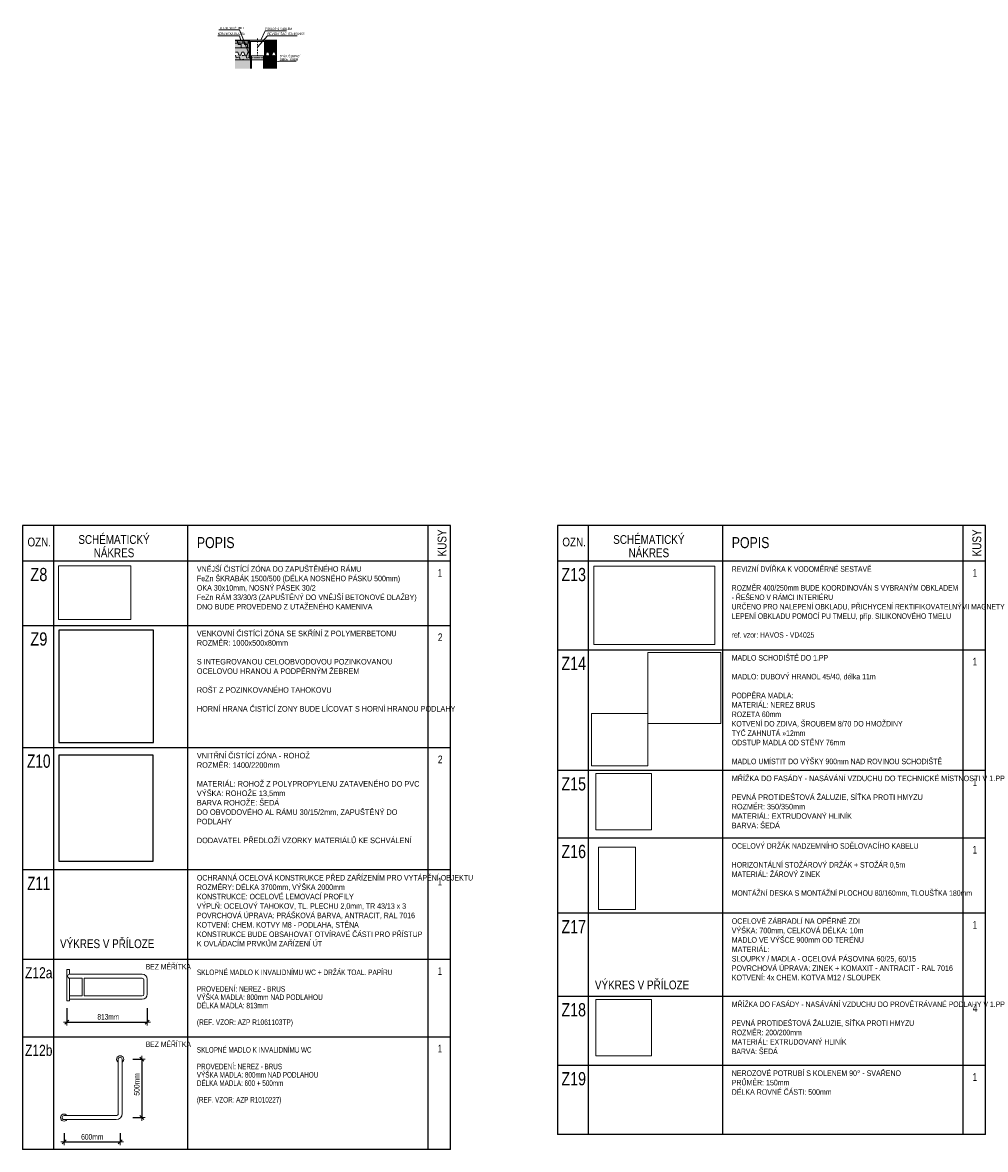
# Model space of a CAD drawing. Header units: millimetres. Extents: x -55451 to -21511, y -82491 to -56958.
# Tile 2 of 2: x -43331 to -21511, y -82491 to -56958. Entities that reach past the tile are written whole.
import ezdxf

# ---------------------------------------------------------------- set-up
doc = ezdxf.new("R2010")
doc.units = ezdxf.units.MM
doc.header["$XCLIPFRAME"] = 2
doc.header["$PDMODE"] = 65
for name, pattern in [('Carkovana 2x_1', [80, 60, -20]), ('Cerchovana 0.5x_1', [62, 30, -16, 0, -16]), ('JIS_08_37', [20, 0, -20])]:
    doc.linetypes.add(name, pattern=pattern)
doc.layers.add('XR$1$VÝPIS ZÁMEČNICKÝCH VÝROBKŮ_1', color=7, linetype='Continuous', lineweight=25)
doc.layers.add('XR$2$VÝKRES (Z2)_1', color=7, linetype='Continuous', lineweight=25)
doc.styles.add('ARIAL', font='ARIAL.TTF')
doc.styles.add('ARIALNARROW', font='ARIALN.TTF')
doc.dimstyles.new('DIMSTYLE_2', dxfattribs={"dimtxt": 125, "dimasz": 150, "dimexe": 0, "dimexo": 0, "dimgap": 62.5, "dimtad": 2, "dimdec": 0, "dimrnd": 5, "dimzin": 12, "dimdsep": 46, "dimtxsty": 'ARIALNARROW', "dimblk1": 'ALL_ML_STRICH', "dimblk2": 'ALL_ML_STRICH', "dimsah": 1, "dimcen": 0, "dimclrd": 212, "dimclre": 212, "dimclrt": 212, "dimadec": 0, "dimazin": 0, "dimtfac": 1, "dimtdec": 0, "dimtix": 1, "dimtmove": 2, "dimatfit": 3, "dimfxl": 0, "dimtzin": 0, "dimlwd": 0, "dimlwe": 18, "dimarcsym": 0})
doc.dimstyles.new('DIMSTYLE_3', dxfattribs={"dimtxt": 125, "dimasz": 150, "dimexe": 0, "dimexo": 0, "dimgap": 62.5, "dimtad": 2, "dimdec": 0, "dimrnd": 5, "dimzin": 12, "dimdsep": 46, "dimtxsty": 'ARIALNARROW', "dimblk1": 'ALL_ML_STRICH', "dimblk2": 'ALL_ML_STRICH', "dimsah": 1, "dimcen": 0, "dimclrd": 212, "dimclre": 212, "dimclrt": 212, "dimadec": 0, "dimazin": 0, "dimtfac": 1, "dimtdec": 0, "dimtix": 1, "dimtmove": 2, "dimatfit": 3, "dimfxl": 0, "dimtzin": 0, "dimlwd": 0, "dimlwe": 18, "dimarcsym": 0})
picture_1 = doc.add_image_def('image1.bmp', size_in_pixel=(1022, 764))
picture_2 = doc.add_image_def('image2.bmp', size_in_pixel=(274, 324))
picture_3 = doc.add_image_def('image3.bmp', size_in_pixel=(580, 672))
picture_4 = doc.add_image_def('image4.bmp', size_in_pixel=(856, 555))
picture_5 = doc.add_image_def('image5.bmp', size_in_pixel=(358, 321))
picture_6 = doc.add_image_def('image6.bmp', size_in_pixel=(532, 493))
picture_7 = doc.add_image_def('image7.bmp', size_in_pixel=(450, 456))
picture_8 = doc.add_image_def('image8.bmp', size_in_pixel=(240, 403))
pattern_1 = [(15, (106.066, 183.71), (53.03301, 91.855865), [75, -75]), (105, (106.066, 183.71), (-91.855865, 53.03301), [75, -75])]
pattern_2 = [(0, (144, 144), (72, 72), [72, -72]), (90, (144, 144), (-72, 72), [72, -72])]
pattern_3 = [(0, (120, 120), (60, 60), [60, -60]), (90, (120, 120), (-60, 60), [60, -60])]

# ---------------------------------------------------------------- blocks, each defined once
blk = doc.blocks.new('ALL_ML_STRICH')
at = {"color": 0, "linetype": 'ByBlock', "lineweight": -2}
for p, q in [((-1, 0), (0.5, 0)), ((-0.3, -0.3), (0.3, 0.3)), ((0, -0.5), (0, 0.5))]:
    blk.add_line(p, q, dxfattribs=at)
blk = doc.blocks.new('*D5')
at = {"layer": 'DEFPOINTS', "color": 212, "linetype": 'Continuous', "lineweight": 18}
for p in [(-42325, -79126), (-40504, -78932), (-42325, -79608)]:
    blk.add_point(p, dxfattribs=at)
at = {"layer": 'XR$1$VÝPIS ZÁMEČNICKÝCH VÝROBKŮ_1', "color": 212, "linetype": 'Continuous', "lineweight": -2}
for p, q in [((-42325, -79293), (-42325, -79608)), ((-40504, -79293), (-40504, -79608)), ((-42325, -79608), (-40504, -79608))]:
    blk.add_line(p, q, dxfattribs=at)
at = {"layer": 'XR$1$VÝPIS ZÁMEČNICKÝCH VÝROBKŮ_1', "color": 212, "linetype": 'Continuous', "lineweight": 18, "xscale": 150, "yscale": 150, "zscale": 150, "rotation": 180}
blk.add_blockref('ALL_ML_STRICH', (-42325, -79608), dxfattribs=at)
at = {"layer": 'XR$1$VÝPIS ZÁMEČNICKÝCH VÝROBKŮ_1', "color": 212, "linetype": 'Continuous', "lineweight": 18, "xscale": 150, "yscale": 150, "zscale": 150}
blk.add_blockref('ALL_ML_STRICH', (-40504, -79608), dxfattribs=at)
blk = doc.blocks.new('*D6')
at = {"layer": 'DEFPOINTS', "color": 212, "linetype": 'Continuous', "lineweight": 18}
for p in [(-42391, -81769), (-41119, -81769), (-42391, -82318)]:
    blk.add_point(p, dxfattribs=at)
at = {"layer": 'XR$1$VÝPIS ZÁMEČNICKÝCH VÝROBKŮ_1', "color": 212, "linetype": 'Continuous', "lineweight": -2}
for p, q in [((-42391, -82118), (-42391, -82318)), ((-41119, -82118), (-41119, -82318)), ((-42391, -82318), (-41119, -82318))]:
    blk.add_line(p, q, dxfattribs=at)
at = {"layer": 'XR$1$VÝPIS ZÁMEČNICKÝCH VÝROBKŮ_1', "color": 212, "linetype": 'Continuous', "lineweight": 18, "xscale": 150, "yscale": 150, "zscale": 150, "rotation": 180}
blk.add_blockref('ALL_ML_STRICH', (-42391, -82318), dxfattribs=at)
at = {"layer": 'XR$1$VÝPIS ZÁMEČNICKÝCH VÝROBKŮ_1', "color": 212, "linetype": 'Continuous', "lineweight": 18, "xscale": 150, "yscale": 150, "zscale": 150}
blk.add_blockref('ALL_ML_STRICH', (-41119, -82318), dxfattribs=at)
blk = doc.blocks.new('*D7')
at = {"layer": 'DEFPOINTS', "color": 212, "linetype": 'Continuous', "lineweight": 18}
for p in [(-41119, -80447), (-40630, -80447), (-41119, -81769)]:
    blk.add_point(p, dxfattribs=at)
at = {"layer": 'XR$1$VÝPIS ZÁMEČNICKÝCH VÝROBKŮ_1', "color": 212, "linetype": 'Continuous', "lineweight": -2}
for p, q in [((-40830, -80447), (-40630, -80447)), ((-40630, -80447), (-40630, -81769)), ((-40830, -81769), (-40630, -81769))]:
    blk.add_line(p, q, dxfattribs=at)
at = {"layer": 'XR$1$VÝPIS ZÁMEČNICKÝCH VÝROBKŮ_1', "color": 212, "linetype": 'Continuous', "lineweight": 18, "xscale": 150, "yscale": 150, "zscale": 150}
for p, rotation in [((-40630, -80447), 90), ((-40630, -81769), 270)]:
    blk.add_blockref('ALL_ML_STRICH', p, dxfattribs=dict(at, rotation=rotation))

msp = doc.modelspace()

# ---------------------------------------------------------------- hatches: boundary and pattern name
at = {"layer": 'XR$2$VÝKRES (Z2)_1', "linetype": 'Continuous', "lineweight": 13}
for points in [[(-38515.3, -57375.6), (-38515.3, -57425.6), (-38187.7, -57425.6), (-38187.7, -57390.6), (-38210.2, -57390.6), (-38210.2, -57375.6)], [(-38187.7, -57425.6), (-38515.3, -57425.6), (-38515.3, -57530.6), (-38187.7, -57530.6)], [(-37832.7, -57425.6), (-37568, -57425.6), (-37568, -57375.6), (-37810.2, -57375.6), (-37810.2, -57390.6), (-37832.7, -57390.6)], [(-37568, -57425.6), (-37832.7, -57425.6), (-37832.7, -57530.6), (-37568, -57530.6)], [(-38160.2, -57760.6), (-38187.7, -57760.6), (-38187.7, -57700.6), (-38515.3, -57700.6), (-38515.3, -57800.6), (-38160.2, -57800.6)], [(-37860.2, -57800.6), (-37568, -57800.6), (-37568, -57700.6), (-37832.7, -57700.6), (-37832.7, -57760.6), (-37860.2, -57760.6)]]:
    msp.add_hatch(color=11, dxfattribs=at).paths.add_polyline_path(points, flags=0)
h = msp.add_hatch(dxfattribs=at)
h.set_pattern_fill('VZOR', scale=60, style=0, pattern_type=2)
h.set_pattern_definition(pattern_3)
h.paths.add_polyline_path([(-38515.3, -57375.6), (-38515.3, -57425.6), (-38187.7, -57425.6), (-38187.7, -57390.6), (-38210.2, -57390.6), (-38210.2, -57375.6)], flags=0)
h = msp.add_hatch(dxfattribs=at)
h.set_pattern_fill('VZOR', scale=72, style=0, pattern_type=2)
h.set_pattern_definition(pattern_2)
h.paths.add_polyline_path([(-38187.7, -57425.6), (-38515.3, -57425.6), (-38515.3, -57530.6), (-38187.7, -57530.6)], flags=0)
for color, points in [(253, [(-38205.2, -57360.6), (-38205.2, -57385.6), (-37815.2, -57385.6), (-37815.2, -57360.6)]), (251, [(-38362.9, -57630.6), (-38312.9, -57630.6), (-38292.9, -57700.6), (-38242.9, -57700.6), (-38222.9, -57630.6), (-38187.7, -57630.6), (-38187.7, -57530.6), (-38515.3, -57530.6), (-38515.3, -57673.9), (-38502.9, -57630.6), (-38452.9, -57630.6), (-38432.9, -57700.6), (-38382.9, -57700.6)]), (251, [(-37832.7, -57700.6), (-37822.9, -57700.6), (-37802.9, -57630.6), (-37752.9, -57630.6), (-37732.9, -57700.6), (-37682.9, -57700.6), (-37662.9, -57630.6), (-37612.9, -57630.6), (-37592.9, -57700.6), (-37568, -57700.6), (-37568, -57530.6), (-37832.7, -57530.6)]), (254, [(-38160.2, -58000), (-38160.2, -57800.6), (-38515.3, -57800.6), (-38515.3, -58000)]), (254, [(-37568, -58000), (-37568, -57800.6), (-37860.2, -57800.6), (-37860.2, -58000)])]:
    msp.add_hatch(color=color, dxfattribs=at).paths.add_polyline_path(points)
h = msp.add_hatch(dxfattribs=at)
h.set_pattern_fill('VZOR', scale=60, style=0, pattern_type=2)
h.set_pattern_definition(pattern_3)
h.paths.add_polyline_path([(-37832.7, -57425.6), (-37568, -57425.6), (-37568, -57375.6), (-37810.2, -57375.6), (-37810.2, -57390.6), (-37832.7, -57390.6)], flags=0)
h = msp.add_hatch(dxfattribs=at)
h.set_pattern_fill('VZOR', scale=72, style=0, pattern_type=2)
h.set_pattern_definition(pattern_2)
h.paths.add_polyline_path([(-37568, -57425.6), (-37832.7, -57425.6), (-37832.7, -57530.6), (-37568, -57530.6)], flags=0)
h = msp.add_hatch(dxfattribs=at)
h.set_pattern_fill('VZOR', scale=75, angle=15, style=0, pattern_type=2)
h.set_pattern_definition(pattern_1)
h.paths.add_polyline_path([(-38160.2, -57760.6), (-38187.7, -57760.6), (-38187.7, -57700.6), (-38515.3, -57700.6), (-38515.3, -57800.6), (-38160.2, -57800.6)], flags=0)
h = msp.add_hatch(dxfattribs=at)
h.set_pattern_fill('VZOR', scale=75, angle=15, style=0, pattern_type=2)
h.set_pattern_definition(pattern_1)
h.paths.add_polyline_path([(-37860.2, -57800.6), (-37568, -57800.6), (-37568, -57700.6), (-37832.7, -57700.6), (-37832.7, -57760.6), (-37860.2, -57760.6)], flags=0)

# ---------------------------------------------------------------- linework, layer by layer
at = {"layer": 'XR$1$VÝPIS ZÁMEČNICKÝCH VÝROBKŮ_1', "color": 7, "linetype": 'Continuous', "lineweight": 25}
for p, q in [((-33630.9, -68354.1), (-43330.9, -68354.1)), ((-43330.9, -68354.1), (-43330.9, -69164.1)), ((-42630.9, -68354.1), (-42630.9, -69164.1)), ((-39590, -68354.1), (-39590, -69164.1)), ((-34138.1, -69164.1), (-34138.1, -68354.1)), ((-33630.9, -69164.1), (-33630.9, -68354.1)), ((-21510.9, -68354.1), (-31210.9, -68354.1)), ((-31210.9, -68354.1), (-31210.9, -69164.1)), ((-30510.9, -68354.1), (-30510.9, -69164.1)), ((-27470, -68354.1), (-27470, -69164.1)), ((-22018.1, -69164.1), (-22018.1, -68354.1)), ((-21510.9, -69164.1), (-21510.9, -68354.1)), ((-33630.9, -69164.1), (-43330.9, -69164.1)), ((-43330.9, -69164.1), (-43330.9, -70624.1)), ((-42630.9, -69164.1), (-42630.9, -70624.1)), ((-39590, -69164.1), (-39590, -70624.1)), ((-34138.1, -70624.1), (-34138.1, -69164.1)), ((-33630.9, -70624.1), (-33630.9, -69164.1)), ((-21510.9, -69164.1), (-31210.9, -69164.1)), ((-31210.9, -69164.1), (-31210.9, -71175.6)), ((-30510.9, -69164.1), (-30510.9, -71175.6)), ((-27470, -69164.1), (-27470, -71175.6)), ((-22018.1, -71175.6), (-22018.1, -69164.1)), ((-21510.9, -71175.6), (-21510.9, -69164.1)), ((-33630.9, -70624.1), (-43330.9, -70624.1)), ((-43330.9, -70624.1), (-43330.9, -73391.5)), ((-42630.9, -70624.1), (-42630.9, -73391.5)), ((-39590, -70624.1), (-39590, -73391.5)), ((-34138.1, -73391.5), (-34138.1, -70624.1)), ((-33630.9, -73391.5), (-33630.9, -70624.1)), ((-21510.9, -71175.6), (-31210.9, -71175.6)), ((-31210.9, -71175.6), (-31210.9, -73907.2)), ((-30510.9, -71175.6), (-30510.9, -73907.2)), ((-27470, -71175.6), (-27470, -73907.2)), ((-22018.1, -73907.2), (-22018.1, -71175.6)), ((-21510.9, -73907.2), (-21510.9, -71175.6)), ((-33630.9, -73391.5), (-43330.9, -73391.5)), ((-43330.9, -73391.5), (-43330.9, -76158.9)), ((-42630.9, -73391.5), (-42630.9, -76158.9)), ((-39590, -73391.5), (-39590, -76158.9)), ((-34138.1, -76158.9), (-34138.1, -73391.5)), ((-33630.9, -76158.9), (-33630.9, -73391.5)), ((-21510.9, -73907.2), (-31210.9, -73907.2)), ((-31210.9, -73907.2), (-31210.9, -75438.7)), ((-30510.9, -73907.2), (-30510.9, -75438.7)), ((-27470, -73907.2), (-27470, -75438.7)), ((-22018.1, -75438.7), (-22018.1, -73907.2)), ((-21510.9, -75438.7), (-21510.9, -73907.2)), ((-21510.9, -75438.7), (-31210.9, -75438.7)), ((-31210.9, -75438.7), (-31210.9, -77140.3)), ((-30510.9, -75438.7), (-30510.9, -77140.3)), ((-27470, -75438.7), (-27470, -77140.3)), ((-22018.1, -77140.3), (-22018.1, -75438.7)), ((-21510.9, -77140.3), (-21510.9, -75438.7)), ((-33630.9, -76158.9), (-43330.9, -76158.9)), ((-43330.9, -76158.9), (-43330.9, -78186.3)), ((-42630.9, -76158.9), (-42630.9, -78186.3)), ((-39590, -76158.9), (-39590, -78186.3)), ((-34138.1, -78186.3), (-34138.1, -76158.9)), ((-33630.9, -78186.3), (-33630.9, -76158.9)), ((-21510.9, -77140.3), (-31210.9, -77140.3)), ((-31210.9, -77140.3), (-31210.9, -79025.3)), ((-30510.9, -77140.3), (-30510.9, -79025.3)), ((-27470, -77140.3), (-27470, -79025.3)), ((-22018.1, -79025.3), (-22018.1, -77140.3)), ((-21510.9, -79025.3), (-21510.9, -77140.3)), ((-33630.9, -78186.3), (-43330.9, -78186.3)), ((-43330.9, -78186.3), (-43330.9, -79943.8)), ((-42630.9, -78186.3), (-42630.9, -79943.8)), ((-39590, -78186.3), (-39590, -79943.8)), ((-34138.1, -79943.8), (-34138.1, -78186.3)), ((-33630.9, -79943.8), (-33630.9, -78186.3)), ((-21510.9, -79025.3), (-31210.9, -79025.3)), ((-31210.9, -79025.3), (-31210.9, -80586.8)), ((-30510.9, -79025.3), (-30510.9, -80586.8)), ((-27470, -79025.3), (-27470, -80586.8)), ((-22018.1, -80586.8), (-22018.1, -79025.3)), ((-21510.9, -80586.8), (-21510.9, -79025.3)), ((-33630.9, -79943.8), (-43330.9, -79943.8)), ((-43330.9, -79943.8), (-43330.9, -82490.8)), ((-42630.9, -79943.8), (-42630.9, -82490.8)), ((-39590, -79943.8), (-39590, -82490.8)), ((-34138.1, -82490.8), (-34138.1, -79943.8)), ((-33630.9, -82490.8), (-33630.9, -79943.8)), ((-21510.9, -80586.8), (-31210.9, -80586.8)), ((-31210.9, -80586.8), (-31210.9, -82148.4)), ((-30510.9, -80586.8), (-30510.9, -82148.4)), ((-27470, -80586.8), (-27470, -82148.4)), ((-22018.1, -82148.4), (-22018.1, -80586.8)), ((-21510.9, -82148.4), (-21510.9, -80586.8)), ((-21510.9, -82148.4), (-31210.9, -82148.4)), ((-33630.9, -82490.8), (-43330.9, -82490.8))]:
    msp.add_line(p, q, dxfattribs=at)
at = {"layer": 'XR$1$VÝPIS ZÁMEČNICKÝCH VÝROBKŮ_1', "color": 7, "linetype": 'Continuous', "lineweight": 13}
for p, q in [((-42324.6, -78415.6), (-42264.6, -78415.6)), ((-42324.6, -79125.7), (-42324.6, -78415.6)), ((-42264.6, -78415.6), (-42264.6, -78520.6)), ((-42264.6, -78520.6), (-40616.8, -78520.6)), ((-42264.6, -78610.6), (-41981.6, -78610.6)), ((-42264.6, -78610.6), (-42264.6, -79125.7)), ((-41981.6, -78610.6), (-41981.6, -79013.2)), ((-41934.6, -78610.6), (-40616.8, -78610.6)), ((-41934.6, -78610.6), (-41934.6, -79013.2)), ((-40504.3, -78633.1), (-40504.3, -78975.7)), ((-40579.3, -78648.1), (-40579.3, -78975.7)), ((-42264.6, -79125.7), (-42324.6, -79125.7)), ((-42264.6, -79013.2), (-41981.6, -79013.2)), ((-42264.6, -79088.2), (-40616.8, -79088.2)), ((-41934.6, -79013.2), (-40616.8, -79013.2)), ((-41164, -80447), (-41164, -81678.7)), ((-41074, -80447), (-41074, -81678.7)), ((-42390.7, -81723.7), (-41209, -81723.7)), ((-42390.7, -81813.7), (-41209, -81813.7))]:
    msp.add_line(p, q, dxfattribs=at)
msp.add_lwpolyline([(-42264.6, -79125.7), (-42264.6, -79125.7)], close=True, dxfattribs=at)
for centre, radius, start, end in [((-42264.6, -78565.6), 45, 90, 270), ((-40616.8, -78633.1), 112.5, 0, 90), ((-40616.8, -78648.1), 37.5, 0, 90), ((-40616.8, -78975.7), 37.5, 270, 0), ((-40616.8, -78975.7), 112.5, 270, 0), ((-41119, -80447), 80, 304.22887, 235.77113), ((-41119, -80447), 45, 0, 180), ((-42390.7, -81768.7), 80, 34.22887, 325.77113), ((-41209, -81678.7), 45, 270, 0), ((-41209, -81678.7), 135, 270, 0), ((-42390.7, -81768.7), 45, 90, 270)]:
    msp.add_arc(centre, radius, start, end, dxfattribs=at)
at = {"layer": 'XR$2$VÝKRES (Z2)_1', "color": 7, "linetype": 'Continuous', "lineweight": 13}
for p, q in [((-38879.2, -57126.1), (-38416.5, -57126.1)), ((-38416.5, -57126.1), (-38165.1, -57748.9)), ((-37833, -57146.1), (-37932.4, -57360.6)), ((-37833, -57146.1), (-37350.3, -57146.1)), ((-38908.5, -57256.1), (-38416.5, -57256.1)), ((-38515.3, -57360.6), (-37568, -57360.6)), ((-38515.3, -57375.6), (-38210.2, -57375.6)), ((-38416.5, -57256.1), (-38383.7, -57367.9)), ((-38210.2, -57360.6), (-37810.2, -57360.6)), ((-37837.7, -57385.6), (-38182.7, -57385.6)), ((-38010.2, -57515.4), (-37783, -57256.1)), ((-37810.2, -57375.6), (-37568, -57375.6)), ((-37783, -57256.1), (-37107, -57256.1)), ((-38515.3, -57530.6), (-38187.7, -57530.6)), ((-38502.9, -57630.6), (-38452.9, -57630.6)), ((-38452.9, -57630.6), (-38432.9, -57700.6)), ((-38432.9, -57700.6), (-38382.9, -57700.6)), ((-38382.9, -57700.6), (-38362.9, -57630.6)), ((-38362.9, -57630.6), (-38312.9, -57630.6)), ((-38312.9, -57630.6), (-38292.9, -57700.6)), ((-38292.9, -57700.6), (-38242.9, -57700.6)), ((-38242.9, -57700.6), (-38222.9, -57630.6)), ((-38222.9, -57630.6), (-38187.7, -57630.6)), ((-37832.7, -57530.6), (-37568, -57530.6)), ((-37832.7, -57700.6), (-37822.9, -57700.6)), ((-37822.9, -57700.6), (-37802.9, -57630.6)), ((-37802.9, -57630.6), (-37752.9, -57630.6)), ((-37752.9, -57630.6), (-37732.9, -57700.6)), ((-37732.9, -57700.6), (-37682.9, -57700.6)), ((-37682.9, -57700.6), (-37662.9, -57630.6)), ((-37662.9, -57630.6), (-37612.9, -57630.6)), ((-37612.9, -57630.6), (-37592.9, -57700.6)), ((-37592.9, -57700.6), (-37568, -57700.6)), ((-38515.3, -57800.6), (-37568, -57800.6)), ((-38155.2, -57715.7), (-37865.2, -57715.7)), ((-37502.9, -57837), (-37865.2, -57917.9)), ((-37502.9, -57837), (-37128.2, -57837))]:
    msp.add_line(p, q, dxfattribs=at)
at = {"layer": 'XR$2$VÝKRES (Z2)_1', "color": 251, "linetype": 'Continuous', "lineweight": 13}
for p, q in [((-38515.3, -57375.6), (-38210.2, -57375.6)), ((-38515.3, -57425.6), (-38187.7, -57425.6)), ((-37832.7, -57425.6), (-37568, -57425.6)), ((-37810.2, -57375.6), (-37568, -57375.6))]:
    msp.add_line(p, q, dxfattribs=at)
at = {"layer": 'XR$2$VÝKRES (Z2)_1', "color": 7, "linetype": 'Continuous', "lineweight": 35}
for p, q in [((-38210.2, -57360.6), (-38210.2, -57390.6)), ((-38210.2, -57390.6), (-38187.7, -57390.6)), ((-38205.2, -57360.6), (-38205.2, -57385.6)), ((-38205.2, -57385.6), (-38182.7, -57385.6)), ((-38187.7, -57390.6), (-38187.7, -57760.6)), ((-38182.7, -57385.6), (-38182.7, -57755.6)), ((-37815.2, -57385.6), (-37837.7, -57385.6)), ((-37837.7, -57385.6), (-37837.7, -57755.6)), ((-37832.7, -57390.6), (-37832.7, -57760.6)), ((-37832.7, -57390.6), (-37810.2, -57390.6)), ((-37815.2, -57360.6), (-37815.2, -57385.6)), ((-37810.2, -57390.6), (-37810.2, -57360.6)), ((-38187.7, -57760.6), (-38165.2, -57760.6)), ((-38182.7, -57755.6), (-38165.2, -57755.6)), ((-38165.2, -57755.6), (-38165.2, -57760.6)), ((-38160.2, -57715.7), (-38155.2, -57715.7)), ((-38160.2, -57715.7), (-38160.2, -58000)), ((-38155.2, -57715.7), (-38155.2, -58000)), ((-37860.2, -57715.7), (-37865.2, -57715.7)), ((-37865.2, -57715.7), (-37865.2, -58000)), ((-37860.2, -57715.7), (-37860.2, -58000)), ((-37837.7, -57755.6), (-37855.2, -57755.6)), ((-37855.2, -57755.6), (-37855.2, -57760.6)), ((-37855.2, -57760.6), (-37832.7, -57760.6))]:
    msp.add_line(p, q, dxfattribs=at)
at = {"layer": 'XR$2$VÝKRES (Z2)_1', "color": 7, "linetype": 'Cerchovana 0.5x_1', "lineweight": 13}
msp.add_line((-38010.2, -57320.6), (-38010.2, -57755.6), dxfattribs=at)
at = {"layer": 'XR$2$VÝKRES (Z2)_1', "color": 7, "linetype": 'JIS_08_37', "lineweight": 25}
for p, q in [((-38515.3, -57700.6), (-38187.7, -57700.6)), ((-37832.7, -57700.6), (-37568, -57700.6))]:
    msp.add_line(p, q, dxfattribs=at)
at = {"layer": 'XR$2$VÝKRES (Z2)_1', "color": 7, "linetype": 'Carkovana 2x_1', "lineweight": 13}
for p, q in [((-37855.2, -57755.6), (-38165.2, -57755.6)), ((-38165.2, -57760.6), (-37855.2, -57760.6))]:
    msp.add_line(p, q, dxfattribs=at)
at = {"layer": 'XR$2$VÝKRES (Z2)_1', "color": 7, "linetype": 'Continuous', "lineweight": 13}
for points in [[(-38382.9, -57700.6), (-38382.9, -57700.6)], [(-38382.9, -57700.6), (-38382.9, -57700.6)], [(-38242.9, -57700.6), (-38242.9, -57700.6)], [(-38242.9, -57700.6), (-38242.9, -57700.6)], [(-37822.9, -57700.6), (-37822.9, -57700.6)], [(-37822.9, -57700.6), (-37822.9, -57700.6)], [(-37682.9, -57700.6), (-37682.9, -57700.6)], [(-37682.9, -57700.6), (-37682.9, -57700.6)]]:
    msp.add_lwpolyline(points, close=True, dxfattribs=at)

# ---------------------------------------------------------------- texts
at = {"layer": 'XR$1$VÝPIS ZÁMEČNICKÝCH VÝROBKŮ_1', "color": 7, "linetype": 'Continuous', "lineweight": 35, "style": 'ARIAL'}
for s, insert, char_height, width, attachment_point in [('\\W0.80;OZN.', (-42952.1, -68729.1), 200, 612.935, 5), ('\\W0.80;OZN.', (-30832.1, -68729.1), 200, 612.935, 5), ('\\W0.72;1', (-33920, -69513.9), 175, 172.839, 7), ('\\W0.72;1', (-21800, -69513.9), 175, 172.839, 7), ('\\W0.79;2', (-33920, -70973.9), 175, 178.988, 7), ('\\W0.72;1', (-21800, -71525.5), 175, 172.839, 7), ('\\W0.79;2', (-33920, -73741.4), 175, 178.988, 7), ('\\W0.72;1', (-21800, -74257), 175, 172.839, 7), ('\\W0.72;1', (-21800, -75788.6), 175, 172.839, 7), ('\\W0.72;1', (-33920, -76508.8), 175, 172.839, 7), ('\\W0.72;1', (-21800, -77490.1), 175, 172.839, 7), ('\\W0.72;1', (-33920, -78536.2), 175, 172.839, 7), ('\\W0.79;4', (-21800, -79375.1), 175, 178.988, 7), ('\\W0.72;1', (-33920, -80293.6), 175, 172.839, 7), ('\\W0.72;1', (-21800, -80936.7), 175, 172.839, 7)]:
    msp.add_mtext(s, dxfattribs=dict(at, insert=insert, char_height=char_height, width=width, attachment_point=attachment_point))
at = {"layer": 'XR$1$VÝPIS ZÁMEČNICKÝCH VÝROBKŮ_1', "color": 7, "linetype": 'Continuous', "lineweight": 25, "char_height": 200, "width": 1698.815, "attachment_point": 2, "line_spacing_factor": 0.903614, "style": 'ARIAL'}
for insert in [(-41258.3, -68571.1), (-29138.3, -68571.1)]:
    msp.add_mtext('\\A1;{\\fArial|i0|b0;\\H200.000000;\\W0.800000;\\C7;SCHÉMATICKÝ}\\P{\\fArial|i0|b0;\\H200.000000;\\W0.800000;\\C7;NÁKRES}\\P', dxfattribs=dict(at, insert=insert))
at = {"layer": 'XR$1$VÝPIS ZÁMEČNICKÝCH VÝROBKŮ_1', "color": 7, "linetype": 'Continuous', "lineweight": 50, "attachment_point": 5, "style": 'ARIAL'}
for s, insert, char_height, width in [('\\W0.80;POPIS', (-38953.7, -68743.2), 250, 952.975), ('\\W0.80;POPIS', (-26833.7, -68743.2), 250, 952.975), ('\\W0.79;Z8', (-42960.6, -69466.9), 300, 511.221), ('\\W0.77;Z13', (-30840.6, -69466.9), 300, 696.139), ('\\W0.79;Z9', (-42960.6, -70926.9), 300, 511.221), ('\\W0.77;Z14', (-30840.6, -71478.4), 300, 696.139), ('\\W0.74;Z10', (-42963.5, -73694.3), 300, 669.365), ('\\W0.77;Z15', (-30840.6, -74210), 300, 696.139), ('\\W0.77;Z16', (-30840.6, -75741.5), 300, 696.139), ('\\W0.72;Z11', (-42963.5, -76461.7), 300, 666.024), ('\\W0.77;Z17', (-30840.6, -77443.1), 300, 696.139), ('\\W0.78;Z12a', (-42963.5, -78489.2), 250, 737.77), ('\\W0.77;Z18', (-30840.6, -79328.1), 300, 696.139), ('\\W0.78;Z12b', (-42963.5, -80246.6), 250, 737.77), ('\\W0.77;Z19', (-30840.6, -80889.6), 300, 696.139)]:
    msp.add_mtext(s, dxfattribs=dict(at, insert=insert, char_height=char_height, width=width))
at = {"layer": 'XR$1$VÝPIS ZÁMEČNICKÝCH VÝROBKŮ_1', "color": 7, "linetype": 'Continuous', "lineweight": 35, "char_height": 200, "width": 690.681, "attachment_point": 7, "rotation": 90, "style": 'ARIAL'}
for insert in [(-33722.6, -69052.2), (-21602.6, -69052.2)]:
    msp.add_mtext('\\W0.80;KUSY', dxfattribs=dict(at, insert=insert))
at = {"layer": 'XR$1$VÝPIS ZÁMEČNICKÝCH VÝROBKŮ_1', "color": 7, "linetype": 'Continuous', "lineweight": 18, "char_height": 125, "attachment_point": 1, "style": 'ARIALNARROW'}
for s, insert, width, line_spacing_factor in [('\\W0.90;VNĚJŠÍ ČISTÍCÍ ZÓNA DO ZAPUŠTĚNÉHO RÁMU\\PFeZn ŠKRABÁK 1500/500 (DÉLKA NOSNÉHO PÁSKU 500mm)\\POKA 30x10mm, NOSNÝ PÁSEK 30/2\\PFeZn RÁM 33/30/3 (ZAPUŠTĚNÝ DO VNĚJŠÍ BETONOVÉ DLAŽBY)\\PDNO BUDE PROVEDENO Z UTAŽENÉHO KAMENIVA', (-39380.4, -69277.4), 4372.976, 1.024096), ('\\W0.90;REVIZNÍ DVÍŘKA K VODOMĚRNÉ SESTAVĚ\\P\\PROZMĚR 400/250mm BUDE KOORDINOVÁN S VYBRANÝM OBKLADEM\\P- ŘEŠENO V RÁMCI INTERIÉRU\\PURČENO PRO NALEPENÍ OBKLADU, PŘICHYCENÍ REKTIFIKOVATELNÝMI MAGNETY\\PLEPENÍ OBKLADU POMOCÍ PU TMELU, příp. SILIKONOVÉHO TMELU\\P\\Pref. vzor: HAVOS - VD4025', (-27260.4, -69277.4), 5076.02, 1.024096), ('\\W0.92;VENKOVNÍ ČISTÍCÍ ZÓNA SE SKŘÍNÍ Z POLYMERBETONU \\PROZMĚR: 1000x500x80mm\\P\\PS INTEGROVANOU CELOOBVODOVOU POZINKOVANOU \\POCELOVOU HRANOU A PODPĚRNÝM ŽEBREM\\P\\PROŠT Z POZINKOVANÉHO TAHOKOVU\\P\\PHORNÍ HRANA ČISTÍCÍ ZONY BUDE LÍCOVAT S HORNÍ HRANOU PODLAHY', (-39380.4, -70737.4), 4744.257, 1.024096), ('\\W0.88;MADLO SCHODIŠTĚ DO 1.PP\\P\\PMADLO: DUBOVÝ HRANOL 45/40, délka 11m\\P\\PPODPĚRA MADLA:\\PMATERIÁL: NEREZ BRUS\\PROZETA 60mm\\PKOTVENÍ DO ZDIVA, ŠROUBEM 8/70 DO HMOŽDINY\\PTYČ ZAHNUTÁ »12mm\\PODSTUP MADLA OD STĚNY 76mm\\P     \\PMADLO UMÍSTIT DO VÝŠKY 900mm NAD ROVINOU SCHODIŠTĚ', (-27260.4, -71288.9), 4045.041, 1.024096), ('\\W0.93;VNITŘNÍ ČISTÍCÍ ZÓNA - ROHOŽ\\PROZMĚR: 1400/2200mm\\P\\PMATERIÁL: ROHOŽ Z POLYPROPYLENU ZATAVENÉHO DO PVC\\PVÝŠKA: ROHOŽE 13,5mm\\PBARVA ROHOŽE: ŠEDÁ\\PDO OBVODOVÉHO AL RÁMU 30/15/2mm, ZAPUŠTĚNÝ DO\\PPODLAHY\\P\\PDODAVATEL PŘEDLOŽÍ VZORKY MATERIÁLŮ KE SCHVÁLENÍ', (-39380.4, -73504.8), 3957.922, 1.024096), ('\\W0.94;MŘÍŽKA DO FASÁDY - NASÁVÁNÍ VZDUCHU DO TECHNICKÉ MÍSTNOSTI V 1.PP\\P\\PPEVNÁ PROTIDEŠTOVÁ ŽALUZIE, SÍŤKA PROTI HMYZU\\PROZMĚR: 350/350mm\\PMATERIÁL: EXTRUDOVANÝ HLINÍK\\PBARVA: ŠEDÁ', (-27260.4, -74020.5), 5189, 1.024096), ('\\W0.87;OCELOVÝ DRŽÁK NADZEMNÍHO SDĚLOVACÍHO KABELU\\P\\PHORIZONTÁLNÍ STOŽÁROVÝ DRŽÁK + STOŽÁR 0,5m\\PMATERIÁL: ŽÁROVÝ ZINEK\\P\\PMONTÁŽNÍ DESKA S MONTÁŽNÍ PLOCHOU 80/160mm, TLOUŠŤKA 180mm', (-27260.4, -75552), 4757.446, 1.024096), ('\\W0.89;OCHRANNÁ OCELOVÁ KONSTRUKCE PŘED ZAŘÍZENÍM PRO VYTÁPĚNÍ OBJEKTU\\PROZMĚRY: DÉLKA 3700mm, VÝŠKA 2000mm\\PKONSTRUKCE: OCELOVÉ LEMOVACÍ PROFILY\\PVÝPLŇ: OCELOVÝ TAHOKOV, TL. PLECHU 2,0mm, TR 43/13 x 3\\PPOVRCHOVÁ ÚPRAVA: PRÁŠKOVÁ BARVA, ANTRACIT, RAL 7016\\PKOTVENÍ: CHEM. KOTVY M8 - PODLAHA, STĚNA\\PKONSTRUKCE BUDE OBSAHOVAT OTVÍRAVÉ ČÁSTI PRO PŘÍSTUP\\PK OVLÁDACÍM PRVKŮM ZAŘÍZENÍ ÚT', (-39380.4, -76272.2), 5041.988, 1.024096), ('\\W0.90;OCELOVÉ ZÁBRADLÍ NA OPĚRNÉ ZDI\\PVÝŠKA: 700mm, CELKOVÁ DÉLKA: 10m\\PMADLO VE VÝŠCE 900mm OD TERÉNU\\PMATERIÁL:\\PSLOUPKY / MADLA - OCELOVÁ PÁSOVINA 60/25, 60/15\\PPOVRCHOVÁ ÚPRAVA: ZINEK + KOMAXIT - ANTRACIT - RAL 7016\\PKOTVENÍ: 4x CHEM. KOTVA M12 / SLOUPEK', (-27260.4, -77253.6), 4449.539, 1.024096), ('\\W0.83;SKLOPNÉ MADLO K INVALIDNÍMU WC + DRŽÁK TOAL. PAPÍRU\\P\\PPROVEDENÍ: NEREZ - BRUS\\PVÝŠKA MADLA: 800mm NAD PODLAHOU\\PDÉLKA MADLA: 813mm\\P\\P(REF. VZOR: AZP R1061103TP)', (-39380.4, -78414.9), 3623.605, 0.903614), ('\\W0.91;MŘÍŽKA DO FASÁDY - NASÁVÁNÍ VZDUCHU DO PROVĚTRÁVANÉ PODLAHY V 1.PP\\P\\PPEVNÁ PROTIDEŠTOVÁ ŽALUZIE, SÍŤKA PROTI HMYZU\\PROZMĚR: 200/200mm\\PMATERIÁL: EXTRUDOVANÝ HLINÍK\\PBARVA: ŠEDÁ', (-27260.4, -79138.6), 5223.426, 1.024096), ('\\W0.80;SKLOPNÉ MADLO K INVALIDNÍMU WC\\P\\PPROVEDENÍ: NEREZ - BRUS\\PVÝŠKA MADLA: 800mm NAD PODLAHOU\\PDÉLKA MADLA: 600 + 500mm\\P\\P(REF. VZOR: AZP R1010227)', (-39380.4, -80172.3), 2323.899, 0.903614), ('\\W0.89;NEROZOVÉ POTRUBÍ S KOLENEM 90%%d - SVAŘENO\\PPRŮMĚR: 150mm\\PDÉLKA ROVNÉ ČÁSTI: 500mm', (-27260.4, -80700.1), 3139.143, 1.024096)]:
    msp.add_mtext(s, dxfattribs=dict(at, insert=insert, width=width, line_spacing_factor=line_spacing_factor))
at = {"layer": 'XR$1$VÝPIS ZÁMEČNICKÝCH VÝROBKŮ_1', "color": 1, "linetype": 'Continuous', "lineweight": 35, "char_height": 200, "width": 2218.719, "attachment_point": 7, "style": 'ARIAL'}
for insert in [(-42480.4, -77931.8), (-30360.4, -78866.1)]:
    msp.add_mtext('\\W0.80;VÝKRES V PŘÍLOZE', dxfattribs=dict(at, insert=insert))
at = {"layer": 'XR$1$VÝPIS ZÁMEČNICKÝCH VÝROBKŮ_1', "color": 7, "linetype": 'Continuous', "lineweight": 25, "char_height": 125, "style": 'ARIALNARROW'}
for s, insert, width, attachment_point in [('\\W0.86;BEZ MĚŘÍTKA', (-40539.9, -78412.6), 880.707, 7), ('\\W0.83;813mm', (-41386.6, -79549.9), 458.845, 8), ('\\W0.86;BEZ MĚŘÍTKA', (-40539.9, -80170.1), 880.707, 7), ('\\W0.85;600mm', (-41749.8, -82269.2), 459.689, 8)]:
    msp.add_mtext(s, dxfattribs=dict(at, insert=insert, width=width, attachment_point=attachment_point))
at = {"layer": 'XR$1$VÝPIS ZÁMEČNICKÝCH VÝROBKŮ_1', "color": 7, "linetype": 'Continuous', "lineweight": 25, "insert": (-40678.5, -81017.8), "char_height": 125, "width": 459.689, "attachment_point": 8, "rotation": 90, "style": 'ARIALNARROW'}
msp.add_mtext('\\W0.85;500mm', dxfattribs=at)
at = {"layer": 'XR$2$VÝKRES (Z2)_1', "color": 7, "linetype": 'Continuous', "lineweight": 25, "char_height": 50, "attachment_point": 7, "style": 'ARIALNARROW'}
for s, insert, width in [('\\W0.85;KERAMICKÁ DLAŽBA', (-38908.5, -57237.7), 513.333), ('\\W0.84;BITUMENOVÝ TMEL', (-38879.2, -57107.7), 483.774), ('\\W0.88;POKLOP S MADLEM', (-37833, -57127.7), 504.552), ('\\W0.97;REVIZNÍ ŠACHTA 400/400', (-37783, -57237.7), 700.221)]:
    msp.add_mtext(s, dxfattribs=dict(at, insert=insert, width=width))
at = {"layer": 'XR$2$VÝKRES (Z2)_1', "color": 7, "linetype": 'Continuous', "lineweight": 13, "insert": (-37502.9, -57693.6), "char_height": 50, "width": 396.126, "attachment_point": 1, "line_spacing_factor": 0.903614, "style": 'ARIALNARROW'}
msp.add_mtext('\\W0.86;STÁV. ČERPACÍ\\PJÍMKA - KGEM', dxfattribs=at)

# ---------------------------------------------------------------- dimensions: what is measured, and where the dimension line sits
at = {"layer": 'XR$1$VÝPIS ZÁMEČNICKÝCH VÝROBKŮ_1', "color": 212, "linetype": 'Continuous', "lineweight": 18}
for base, p1, p2, dimstyle, picture, middle in [((-40504.3, -79607.7), (-42324.6, -79293.1), (-40504.3, -79293.1), 'DIMSTYLE_2', '*D5', (-41414.5, -79545.2)), ((-41119, -82317.6), (-42390.7, -82117.6), (-41119, -82117.6), 'DIMSTYLE_3', '*D6', (-41754.9, -82255.1))]:
    dim = msp.add_linear_dim(base=base, p1=p1, p2=p2, dimstyle=dimstyle, override={"dimpost": '<>', "dimclrd": 212, "dimclre": 212, "dimclrt": 212, "dimlwd": 0, "dimlwe": 18}, dxfattribs=at)
    dim.commit()
    dim.dimension.update_dxf_attribs({"geometry": picture, "text_midpoint": middle, "dimtype": 160})
dim = msp.add_linear_dim(base=(-40630.1, -81768.7), p1=(-40830.1, -80447), p2=(-40830.1, -81768.7), angle=270, dimstyle='DIMSTYLE_3', override={"dimpost": '<>', "dimclrd": 212, "dimclre": 212, "dimclrt": 212, "dimlwd": 0, "dimlwe": 18}, dxfattribs=at)
dim.commit()
dim.dimension.update_dxf_attribs({"geometry": '*D7', "text_midpoint": (-40692.6, -81107.8), "dimtype": 160})

# ---------------------------------------------------------------- pictures from other files: only their frames are drawn
at = {"layer": 'XR$1$VÝPIS ZÁMEČNICKÝCH VÝROBKŮ_1', "color": 7, "linetype": 'Continuous', "lineweight": 13}
image = msp.add_image(picture_1, insert=(-42512.3, -70486.5), size_in_units=(1635.2, 1222.4), dxfattribs=at)
image.set_boundary_path([(1021.5, 763.5), (1021.5, -0.5), (-0.5, -0.5), (-0.5, 763.5), (1021.5, 763.5)])
image = msp.add_image(picture_4, insert=(-30384.4, -71048.5), size_in_units=(2739.2, 1776), dxfattribs=at)
image.set_boundary_path([(855.5, 554.5), (855.5, -0.5), (-0.5, -0.5), (-0.5, 554.5), (855.5, 554.5)])
at = {"layer": 'XR$1$VÝPIS ZÁMEČNICKÝCH VÝROBKŮ_1', "color": 7, "linetype": 'Continuous', "lineweight": 25}
image = msp.add_image(picture_2, insert=(-42512.1, -73267.9), size_in_units=(2148.3, 2540.3), dxfattribs=at)
image.set_boundary_path([(273.5, 323.5), (273.5, -0.5), (-0.5, -0.5), (-0.5, 323.5), (273.5, 323.5)])
at = {"layer": 'XR$1$VÝPIS ZÁMEČNICKÝCH VÝROBKŮ_1', "color": 7, "linetype": 'Continuous', "lineweight": 13}
image = msp.add_image(picture_5, insert=(-29158.9, -72837.4), size_in_units=(1650.5, 1605), dxfattribs=at)
image.set_boundary_path([(-0.5, 320.5), (357.5, 320.5), (357.5, -0.5), (-0.5, -0.5), (-0.5, 320.5)])
image = msp.add_image(picture_6, insert=(-30435.7, -73799.2), size_in_units=(1276.8, 1183.2), dxfattribs=at)
image.set_boundary_path([(531.5, 492.5), (531.5, -0.5), (-0.5, -0.5), (-0.5, 492.5), (531.5, 492.5)])
at = {"layer": 'XR$1$VÝPIS ZÁMEČNICKÝCH VÝROBKŮ_1', "color": 7, "linetype": 'Continuous', "lineweight": 25}
image = msp.add_image(picture_3, insert=(-42508.9, -75960.9), size_in_units=(2139.2, 2406.2), dxfattribs=at)
image.set_boundary_path([(579.5, 671.5), (579.5, -0.5), (-0.5, -0.5), (-0.5, 671.5), (579.5, 671.5)])
at = {"layer": 'XR$1$VÝPIS ZÁMEČNICKÝCH VÝROBKŮ_1', "color": 5, "linetype": 'Continuous', "lineweight": 13}
image = msp.add_image(picture_7, insert=(-30339.4, -75249.4), size_in_units=(1260, 1276.8), dxfattribs=at)
image.set_boundary_path([(449.5, 455.5), (449.5, -0.5), (-0.5, -0.5), (-0.5, 455.5), (449.5, 455.5)])
image = msp.add_image(picture_8, insert=(-30277.9, -77053.5), size_in_units=(840, 1410.5), dxfattribs=at)
image.set_boundary_path([(239.5, 402.5), (239.5, -0.5), (-0.5, -0.5), (-0.5, 402.5), (239.5, 402.5)])
image = msp.add_image(picture_7, insert=(-30339.4, -80367.5), size_in_units=(1260, 1276.8), dxfattribs=at)
image.set_boundary_path([(449.5, 455.5), (449.5, -0.5), (-0.5, -0.5), (-0.5, 455.5), (449.5, 455.5)])

doc.saveas('drawing.dxf')
